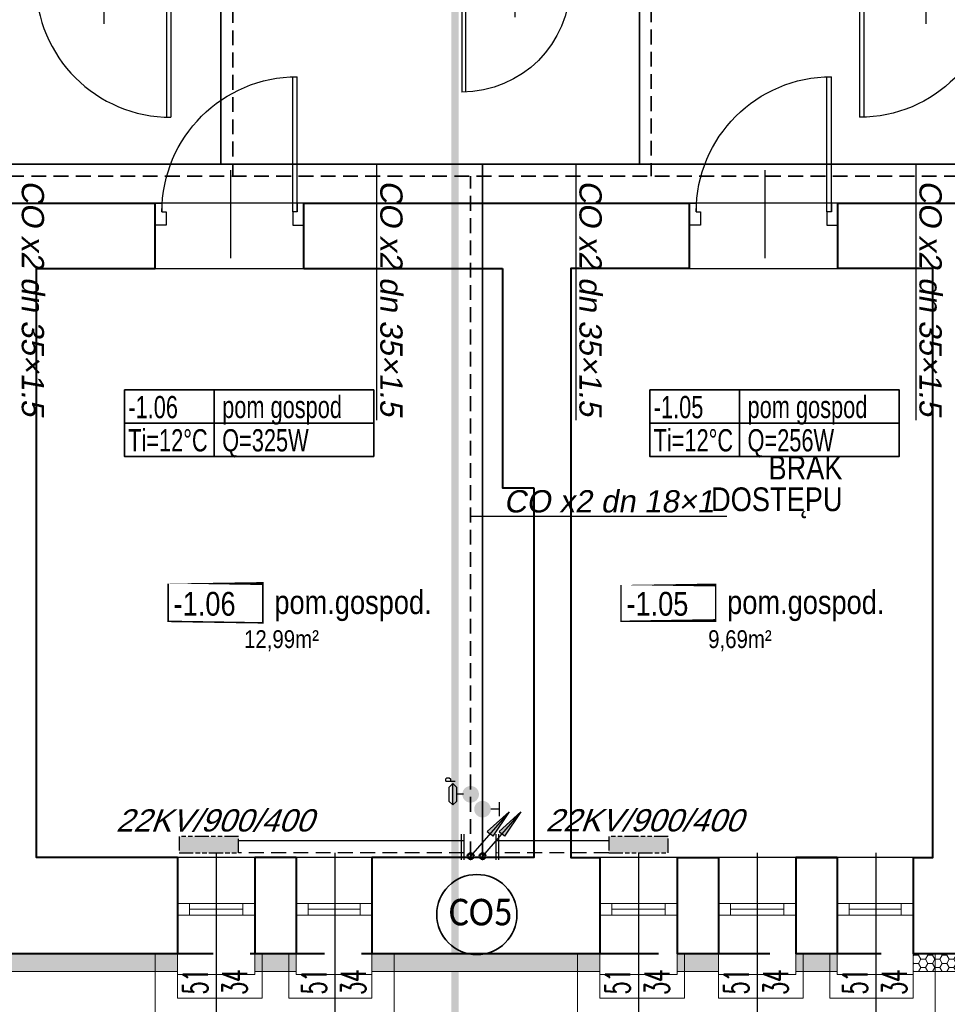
# Model space of a CAD drawing. Header units: millimetres. Extents: x 8949 to 48457, y -1077 to 15217.
# Tile 2 of 63: x 21198 to 21823, y 7424 to 8088. Entities that reach past the tile are written whole.
import ezdxf
from ezdxf.enums import TextEntityAlignment as Align

# ---------------------------------------------------------------- set-up
doc = ezdxf.new("R2010")
doc.units = ezdxf.units.MM
for name, pattern in [('ACAD_ISO03W100', [30, 12, -18]), ('DASHED', [0.75, 0.5, -0.25]), ('PHANTOM', [29.5, 9.5, -1.5, 3, -1.5, 3, -1.5, 9.5])]:
    doc.linetypes.add(name, pattern=pattern)
for name, color, linetype, lineweight in [('0A_KONSTR', 250, 'Continuous', 40), ('0A_OCIEPLENIE', 30, 'Continuous', 9), ('0A_OPISY POM', 7, 'Continuous', 9), ('0A_POMOCNICZE', 30, 'Continuous', 9), ('0A_STOLARKA', 140, 'Continuous', 9), ('__ IS co_OZN POM', 6, 'Continuous', 35), ('___CO', 1, 'Continuous', 25), ('___IS GRZEJNIKI', 1, 'PHANTOM', 30), ('___IS OPIS PIONÓW', 2, 'Continuous', 25), ('___IS OPIS SREDNIC CO', 2, 'Continuous', 25), ('___IS PION CO', 1, 'Continuous', 25)]:
    doc.layers.add(name, color=color, linetype=linetype, lineweight=lineweight)
for name, color, linetype in [('_a_drzwi', 2, 'Continuous'), ('ARMATURA', 7, 'Continuous'), ('Opisy', 4, 'Continuous')]:
    doc.layers.add(name, color=color, linetype=linetype)
doc.styles.add('1', font='simplex.shx', dxfattribs={"width": 0.6})
doc.styles.add('1_50', font='simplex.shx', dxfattribs={"width": 0.6})
doc.styles.add('ETYKIETY_PRZEWODOW', font='arial.ttf', dxfattribs={"oblique": 10, "height": 10})
doc.styles.add('m1_romans', font='romans.shx', dxfattribs={"width": 0.8})
doc.styles.get("Standard").update_dxf_attribs({"font": 'arial.ttf'})
pattern_1 = [(0, (8036.601214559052, 1017.80696612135), (4.7625, 2.749630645), [3.175, -6.35]), (120, (8036.601214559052, 1017.80696612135), (-4.762499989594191, 2.749630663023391), [3.174999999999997, -6.349999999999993]), (59.99999999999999, (8036.601214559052, 1017.80696612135), (1.040580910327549e-08, 5.499261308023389), [-6.35, 3.175])]

# ---------------------------------------------------------------- blocks, each defined once
blk = doc.blocks.new('A$C372b6b25')
at = {"layer": '_a_drzwi'}
for p, q in [((3.333333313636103, -4.444444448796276), (3.333333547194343, 63.88888889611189)), ((5.55555553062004, -4.444444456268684), (5.555555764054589, 63.852745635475)), ((37.04486090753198, 16.66666644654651), (37.04486075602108, -27.77777792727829)), ((0, 0), (3.33333332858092, -1.120861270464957e-08)), ((3.33333332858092, -1.120861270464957e-08), (3.333333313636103, -4.444444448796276)), ((3.333333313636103, -4.444444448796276), (5.55555553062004, -4.444444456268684)), ((5.55555553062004, -4.444444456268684), (5.555555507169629, -11.1111111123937)), ((69.44444444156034, -4.444444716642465), (69.44444441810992, -11.11111137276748)), ((71.66666665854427, -4.444444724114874), (69.44444444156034, -4.444444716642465)), ((71.66666667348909, -2.870419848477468e-07), (71.66666665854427, -4.444444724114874)), ((75, -2.982487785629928e-07), (71.66666667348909, -2.870419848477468e-07)), ((5.555555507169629, -11.1111111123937), (-3.839522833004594e-08, -11.1111110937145)), ((69.44444441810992, -11.11111137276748), (74.99999996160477, -11.1111113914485))]:
    blk.add_line(p, q, dxfattribs=at)
for points in [[(0, 0), (0, -11.1111110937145)], [(75, -2.982487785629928e-07), (74.99999996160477, -11.1111113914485)]]:
    blk.add_lwpolyline(points, dxfattribs=at)
blk.add_arc((3.333333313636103, -4.444444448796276), 68.33333334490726, 0, 89.99999980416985, dxfattribs=at)
blk = doc.blocks.new('A$C3A1D35A0')
at = {"layer": '___IS PION CO'}
blk.add_hatch(color=2, dxfattribs=at).paths.add_polyline_path([(0, 39.52686293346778), (-2.429371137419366, 19.93677408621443), (0, 19.93677408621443), (2.429371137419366, 19.93677408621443)])
at = {"layer": '___IS PION CO', "color": 2}
for points in [[(0, 39.52686293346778), (-2.429371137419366, 19.93677408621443), (0, 19.93677408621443)], [(0, 39.52686293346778), (0, 0)], [(0, 39.52686293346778), (0, 0)], [(0, 39.52686293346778), (2.429371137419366, 19.93677408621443), (0, 19.93677408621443)]]:
    blk.add_lwpolyline(points, dxfattribs=at)
blk = doc.blocks.new('REGDPG')
at = {"layer": 'ARMATURA', "linetype": 'Continuous'}
for p, q in [((-9, 15), (-6, 18)), ((-6, 18), (6, 18)), ((6, 18), (9, 15)), ((11, 21), (11, 13)), ((11, 21), (13, 21)), ((13, 17), (11, 17)), ((13, 21), (14, 20)), ((14, 18), (13, 17)), ((14, 20), (14, 18)), ((-6, 12), (-9, 15)), ((-9, 15), (9, 15)), ((6, 12), (-6, 12)), ((0, 6), (0, 12)), ((9, 15), (6, 12))]:
    blk.add_line(p, q, dxfattribs=at)
at = {"layer": 'ARMATURA', "linetype": 'Continuous', "const_width": 7}
blk.add_lwpolyline([(-3.5, 0, 1), (3.5, 0, 1)], format="xyb", close=True, dxfattribs=at)
blk = doc.blocks.new('ZAWORODCING')
at = {"layer": 'ARMATURA', "linetype": 'Continuous'}
for p, q in [((-6, 14), (6, 14)), ((0, 14), (0, 7))]:
    blk.add_line(p, q, dxfattribs=at)
at = {"layer": 'ARMATURA', "linetype": 'Continuous', "const_width": 7}
blk.add_lwpolyline([(-3.5, 0, 1), (3.5, 0, 1)], format="xyb", close=True, dxfattribs=at)

msp = doc.modelspace()

# ---------------------------------------------------------------- hatches: boundary and pattern name
at = {"layer": '0A_OCIEPLENIE', "transparency": 33554687}
h = msp.add_hatch(dxfattribs=at)
h.set_pattern_fill('HONEY', color=256)
h.set_pattern_definition(pattern_1)
h.paths.add_polyline_path([(21748.72370591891, 7458.432598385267), (21743.72370591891, 7458.432598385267), (21743.72370591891, 7446.432598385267), (21748.72370591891, 7446.432598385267)])
h.paths.add_polyline_path([(21743.72370591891, 7458.432598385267), (21725.72370591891, 7458.432598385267), (21725.72370591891, 7446.432598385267), (21743.72370591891, 7446.432598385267)])
h.paths.add_polyline_path([(21725.72370591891, 7458.432598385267), (21720.72370591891, 7458.432598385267), (21720.72370591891, 7446.432598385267), (21725.72370591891, 7446.432598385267)])
h.paths.add_polyline_path([(21668.72370591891, 7458.432598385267), (21645.72370591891, 7458.432598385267), (21645.72370591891, 7446.432598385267), (21668.72370591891, 7446.432598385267)])
h.paths.add_polyline_path([(21645.72370591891, 7458.432598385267), (21640.72370591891, 7458.432598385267), (21640.72370591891, 7446.432598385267), (21645.72370591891, 7446.432598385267)])
h.paths.add_polyline_path([(21588.72370591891, 7458.432598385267), (21573.72370591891, 7458.432598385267), (21573.72370591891, 7446.43259838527), (21588.72370591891, 7446.43259838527)])
h.paths.add_polyline_path([(21573.72370591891, 7458.432598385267), (21491.05126468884, 7458.432598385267), (21491.05126468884, 7446.43259838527), (21573.72370591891, 7446.43259838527)])
h.paths.add_polyline_path([(21491.05126468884, 7458.432598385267), (21450.16534674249, 7458.432598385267), (21450.16534674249, 7446.43259838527), (21491.05126468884, 7446.43259838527)])
h.paths.add_polyline_path([(21450.16534674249, 7458.432598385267), (21435.16534674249, 7458.432598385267), (21435.16534674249, 7446.43259838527), (21450.16534674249, 7446.43259838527)])
h.paths.add_polyline_path([(21384.16534674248, 7458.432598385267), (21379.16534674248, 7458.432598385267), (21379.16534674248, 7446.432598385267), (21384.16534674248, 7446.432598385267)])
h.paths.add_polyline_path([(21379.16534674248, 7458.432598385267), (21361.16534674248, 7458.432598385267), (21361.16534674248, 7446.432598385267), (21379.16534674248, 7446.432598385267)])
h.paths.add_polyline_path([(21361.16534674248, 7458.432598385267), (21356.16534674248, 7458.432598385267), (21356.16534674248, 7446.432598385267), (21361.16534674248, 7446.432598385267)])
h.paths.add_polyline_path([(21304.16534674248, 7458.432598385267), (21289.16534674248, 7458.432598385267), (21289.16534674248, 7446.432598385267), (21304.16534674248, 7446.432598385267)])
h.paths.add_polyline_path([(21289.16534674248, 7458.432598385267), (21169.16534674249, 7458.432598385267), (21169.16534674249, 7446.432598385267), (21289.16534674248, 7446.432598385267)])
h.paths.add_polyline_path([(21169.16534674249, 7458.432598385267), (21154.16534674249, 7458.432598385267), (21154.16534674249, 7446.432598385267), (21169.16534674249, 7446.432598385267)])
h.paths.add_polyline_path([(21033.16534674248, 7458.432598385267), (21018.16534674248, 7458.432598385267), (21018.16534674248, 7446.432598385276), (21033.16534674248, 7446.432598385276)])
h.paths.add_polyline_path([(21018.16534674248, 7458.432598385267), (20534.16534674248, 7458.432598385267), (20534.16534674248, 7711.432598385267), (20522.16534674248, 7711.432598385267), (20522.16534674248, 7446.432598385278), (20534.16534674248, 7446.432598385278), (21018.16534674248, 7446.432598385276)])
h.paths.add_polyline_path([(20534.16534674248, 7789.432598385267), (20522.16534674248, 7789.432598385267), (20522.16534674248, 7762.432598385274), (20534.16534674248, 7762.432598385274)])
h.paths.add_polyline_path([(20534.16534674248, 8218.432598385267), (20522.16534674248, 8218.432598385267), (20522.16534674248, 7840.432598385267), (20534.16534674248, 7840.432598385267)])
h.paths.add_polyline_path([(21373.62060964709, 8001.771961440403), (21413.36027445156, 8001.771961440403), (21413.36027445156, 8028.794307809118), (21373.62060964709, 8028.794307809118)], flags=9)
h.paths.add_polyline_path([(20674.16391548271, 8327.965227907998), (20674.16391548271, 8356.565227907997), (20653.16391548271, 8356.565227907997), (20653.16391548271, 8327.965227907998)], flags=9)
h.paths.add_polyline_path([(20674.16391548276, 8118.132598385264), (20674.16391548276, 8138.732598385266), (20653.16391548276, 8138.732598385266), (20653.16391548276, 8118.132598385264)], flags=9)
h.paths.add_polyline_path([(20674.16391548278, 8022.432598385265), (20674.16391548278, 8049.432598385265), (20653.16391548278, 8049.432598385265), (20653.16391548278, 8022.432598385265)], flags=9)
h.paths.add_polyline_path([(20674.16391548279, 7931.932598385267), (20674.16391548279, 7952.932598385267), (20653.16391548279, 7952.932598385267), (20653.16391548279, 7931.932598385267)], flags=9)
h.paths.add_polyline_path([(20654.70457165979, 7707.06116981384), (20654.70457165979, 7735.661169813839), (20633.70457165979, 7735.661169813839), (20633.70457165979, 7707.06116981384)], flags=9)
h.paths.add_polyline_path([(20743.92645476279, 8193.325151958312), (20772.52645476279, 8193.325151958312), (20772.52645476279, 8214.325151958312), (20743.92645476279, 8214.325151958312)], flags=9)
h.paths.add_polyline_path([(20965.36534674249, 8193.325151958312), (20985.96534674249, 8193.325151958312), (20985.96534674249, 8214.325151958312), (20965.36534674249, 8214.325151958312)], flags=9)
h.paths.add_polyline_path([(21062.86534674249, 8193.325151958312), (21089.46534674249, 8193.325151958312), (21089.46534674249, 8214.325151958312), (21062.86534674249, 8214.325151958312)], flags=9)
h.paths.add_polyline_path([(20903.36444984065, 8216.029296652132), (20903.36444984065, 8239.429296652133), (20882.36444984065, 8239.429296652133), (20882.36444984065, 8216.029296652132)], flags=9)
h.paths.add_polyline_path([(20740.17812377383, 7573.905326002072), (20767.17812377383, 7573.905326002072), (20767.17812377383, 7594.905326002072), (20740.17812377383, 7594.905326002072)], flags=25)
h.paths.add_polyline_path([(21057.06534674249, 7573.905326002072), (21085.26534674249, 7573.905326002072), (21085.26534674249, 7594.905326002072), (21057.06534674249, 7594.905326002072)], flags=9)
h.paths.add_polyline_path([(21362.36534674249, 7573.90532600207), (21390.96534674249, 7573.90532600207), (21390.96534674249, 7594.90532600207), (21362.36534674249, 7594.90532600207)], flags=9)
h.paths.add_polyline_path([(21676.66534674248, 7573.905326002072), (21705.66534674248, 7573.905326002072), (21705.66534674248, 7594.905326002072), (21676.66534674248, 7594.905326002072)], flags=9)
h.paths.add_polyline_path([(21489.82424098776, 7828.177741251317), (21489.82424098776, 7855.177741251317), (21468.82424098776, 7855.177741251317), (21468.82424098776, 7828.177741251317)], flags=9)
h.paths.add_polyline_path([(21525.1696310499, 7736.2763530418), (21542.1696310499, 7736.2763530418), (21542.1696310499, 7757.2763530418), (21525.1696310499, 7757.2763530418)], flags=9)
h.paths.add_polyline_path([(21594.25587722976, 7729.510486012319), (21594.25587722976, 7758.110486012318), (21573.25587722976, 7758.110486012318), (21573.25587722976, 7729.510486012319)], flags=9)
h.paths.add_polyline_path([(21238.12639449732, 8250.438293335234), (21238.12639449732, 8279.038293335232), (21217.12639449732, 8279.038293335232), (21217.12639449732, 8250.438293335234)], flags=9)
h.paths.add_polyline_path([(21238.12639449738, 7707.632598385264), (21238.12639449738, 7736.232598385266), (21217.12639449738, 7736.232598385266), (21217.12639449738, 7707.632598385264)], flags=9)
h.paths.add_polyline_path([(20871.4571188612, 7842.327518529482), (20891.6571188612, 7842.327518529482), (20891.6571188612, 7863.327518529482), (20871.4571188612, 7863.327518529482)], flags=9)
h.paths.add_polyline_path([(20986.06534674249, 7842.327518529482), (21006.26534674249, 7842.327518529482), (21006.26534674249, 7863.327518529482), (20986.06534674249, 7863.327518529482)], flags=9)
h.paths.add_polyline_path([(20822.57036450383, 7889.819634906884), (20822.57036450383, 7910.419634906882), (20801.57036450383, 7910.419634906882), (20801.57036450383, 7889.819634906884)], flags=9)
h.paths.add_polyline_path([(21066.26253718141, 7889.380100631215), (21066.26253718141, 7909.980100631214), (21045.26253718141, 7909.980100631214), (21045.26253718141, 7889.380100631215)], flags=9)
h.paths.add_polyline_path([(21136.91124650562, 7752.365417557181), (21136.91124650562, 7780.96541755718), (21115.91124650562, 7780.96541755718), (21115.91124650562, 7752.365417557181)], flags=9)
h.paths.add_polyline_path([(21639.7596360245, 7426.791666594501), (21639.7596360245, 7451.9916665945), (21614.5596360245, 7451.9916665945), (21614.5596360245, 7426.791666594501)], flags=9)
h.paths.add_polyline_path([(21613.3385257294, 7429.477470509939), (21613.3385257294, 7449.877470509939), (21588.1385257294, 7449.877470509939), (21588.1385257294, 7429.477470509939)], flags=9)
h.paths.add_polyline_path([(21719.7596360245, 7426.791666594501), (21719.7596360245, 7451.9916665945), (21694.5596360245, 7451.9916665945), (21694.5596360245, 7426.791666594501)], flags=9)
h.paths.add_polyline_path([(21693.33852572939, 7429.477470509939), (21693.33852572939, 7449.877470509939), (21668.13852572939, 7449.877470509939), (21668.13852572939, 7429.477470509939)], flags=9)
h.paths.add_polyline_path([(21799.7596360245, 7426.791666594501), (21799.7596360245, 7451.9916665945), (21774.5596360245, 7451.9916665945), (21774.5596360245, 7426.791666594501)], flags=9)
h.paths.add_polyline_path([(21773.33852572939, 7429.477470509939), (21773.33852572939, 7449.877470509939), (21748.13852572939, 7449.877470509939), (21748.13852572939, 7429.477470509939)], flags=9)
h.paths.add_polyline_path([(21603.69324741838, 7378.050033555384), (21625.05324741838, 7378.050033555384), (21625.05324741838, 7403.250033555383), (21603.69324741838, 7403.250033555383)], flags=9)
h.paths.add_polyline_path([(21683.69324741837, 7378.050033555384), (21705.05324741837, 7378.050033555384), (21705.05324741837, 7403.250033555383), (21683.69324741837, 7403.250033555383)], flags=9)
h.paths.add_polyline_path([(21763.69324741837, 7378.050033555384), (21785.05324741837, 7378.050033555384), (21785.05324741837, 7403.250033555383), (21763.69324741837, 7403.250033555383)], flags=9)
h.paths.add_polyline_path([(21956.13488824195, 7378.050033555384), (21977.49488824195, 7378.050033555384), (21977.49488824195, 7403.250033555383), (21956.13488824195, 7403.250033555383)], flags=9)
h.paths.add_polyline_path([(21669.30192060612, 7678.618545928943), (21783.28827804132, 7678.618545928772), (21783.28827804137, 7711.928232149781), (21669.30192060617, 7711.928232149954)], flags=9)
h.paths.add_polyline_path([(21604.07009452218, 7658.137891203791), (21652.85590625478, 7658.137891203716), (21652.85590625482, 7683.120155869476), (21604.07009452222, 7683.120155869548)], flags=9)
h.paths.add_polyline_path([(21493.08263417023, 8753.618184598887), (21493.08263417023, 8776.720503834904), (21451.86844590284, 8776.720503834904), (21451.86844590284, 8753.618184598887)], flags=9)
h.paths.add_polyline_path([(21493.08263417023, 7301.373594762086), (21493.08263417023, 7324.475913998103), (21451.86844590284, 7324.475913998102), (21451.86844590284, 7301.373594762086)], flags=9)
h.paths.add_polyline_path([(21252.50357933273, 8338.787035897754), (21366.48993676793, 8338.787035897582), (21366.48993676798, 8372.096722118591), (21252.50357933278, 8372.096722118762)], flags=9)
h.paths.add_polyline_path([(20736.31588251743, 7678.618545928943), (20840.08668742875, 7678.618545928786), (20840.0866874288, 7711.928232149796), (20736.31588251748, 7711.928232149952)], flags=9)
h.paths.add_polyline_path([(21047.87178949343, 7678.618545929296), (21161.85814692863, 7678.618545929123), (21161.85814692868, 7711.928232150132), (21047.87178949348, 7711.928232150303)], flags=9)
h.paths.add_polyline_path([(21364.1983098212, 7678.618545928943), (21478.1846672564, 7678.618545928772), (21478.18466725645, 7711.928232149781), (21364.19830982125, 7711.928232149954)], flags=9)
h.paths.add_polyline_path([(21712.71030987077, 8338.787035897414), (21826.69666730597, 8338.787035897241), (21826.69666730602, 8372.096722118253), (21712.71030987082, 8372.096722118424)], flags=9)
h.paths.add_polyline_path([(21187.32905202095, 8318.306381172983), (21236.11486375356, 8318.30638117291), (21236.1148637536, 8343.288645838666), (21187.32905202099, 8343.288645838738)], flags=9)
h.paths.add_polyline_path([(21186.69123397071, 8337.845640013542), (21236.47022442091, 8337.845640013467), (21236.47022442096, 8371.155326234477), (21186.69123397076, 8371.155326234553)], flags=9)
h.paths.add_polyline_path([(20952.16538171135, 8338.525098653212), (21075.29771458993, 8338.525098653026), (21075.29771458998, 8371.834784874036), (20952.1653817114, 8371.834784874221)], flags=9)
h.paths.add_polyline_path([(20887.13000856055, 8318.306381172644), (20943.5611136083, 8318.30638117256), (20943.56111360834, 8343.288645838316), (20887.13000856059, 8343.2886458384)], flags=9)
h.paths.add_polyline_path([(20886.30938014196, 8337.845640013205), (20936.08837059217, 8337.84564001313), (20936.08837059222, 8371.155326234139), (20886.30938014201, 8371.155326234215)], flags=9)
h.paths.add_polyline_path([(20669.53698958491, 7658.137891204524), (20725.96809463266, 7658.13789120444), (20725.9680946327, 7683.120155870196), (20669.53698958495, 7683.120155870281)], flags=24)
h.paths.add_polyline_path([(20669.80503783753, 7677.677150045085), (20719.58402828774, 7677.67715004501), (20719.58402828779, 7710.986836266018), (20669.80503783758, 7710.986836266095)], flags=24)
h.paths.add_polyline_path([(20982.63996340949, 7658.137891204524), (21031.42577514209, 7658.137891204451), (21031.42577514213, 7683.120155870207), (20982.63996340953, 7683.12015587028)], flags=9)
h.paths.add_polyline_path([(20982.02670197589, 7677.677150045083), (21031.80569242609, 7677.677150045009), (21031.80569242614, 7710.986836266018), (20982.02670197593, 7710.986836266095)], flags=9)
h.paths.add_polyline_path([(21298.04151784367, 7658.137891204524), (21354.47262289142, 7658.13789120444), (21354.47262289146, 7683.120155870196), (21298.04151784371, 7683.120155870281)], flags=9)
h.paths.add_polyline_path([(21298.35322230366, 7677.677150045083), (21348.13221275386, 7677.677150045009), (21348.13221275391, 7710.986836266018), (21298.3532223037, 7710.986836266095)], flags=9)
h.paths.add_polyline_path([(21603.34769257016, 7677.677150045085), (21653.12668302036, 7677.67715004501), (21653.12668302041, 7710.986836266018), (21603.34769257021, 7710.986836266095)], flags=9)
h.paths.add_polyline_path([(21954.94736955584, 7674.176526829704), (22039.35664649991, 7674.176526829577), (22039.35664649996, 7707.486213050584), (21954.94736955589, 7707.486213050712)], flags=9)
h.paths.add_polyline_path([(21888.82331973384, 7658.137891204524), (21945.25442478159, 7658.13789120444), (21945.25442478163, 7683.120155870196), (21888.82331973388, 7683.120155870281)], flags=9)
h.paths.add_polyline_path([(21889.16776634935, 7677.677150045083), (21938.94675679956, 7677.677150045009), (21938.94675679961, 7710.986836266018), (21889.1677663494, 7710.986836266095)], flags=9)
h.paths.add_polyline_path([(21646.55351789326, 8318.306381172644), (21702.98462294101, 8318.30638117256), (21702.98462294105, 8343.288645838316), (21646.5535178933, 8343.288645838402)], flags=9)
h.paths.add_polyline_path([(21646.86522235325, 8337.845640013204), (21696.64421280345, 8337.845640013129), (21696.64421280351, 8371.155326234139), (21646.8652223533, 8371.155326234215)], flags=9)
h.paths.add_polyline_path([(21461.71534346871, 8513.600384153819), (21575.70170090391, 8513.600384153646), (21575.70170090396, 8546.910070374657), (21461.71534346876, 8546.910070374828)], flags=9)
h.paths.add_polyline_path([(21396.48351738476, 8493.119729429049), (21445.26932911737, 8493.119729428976), (21445.26932911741, 8518.101994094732), (21396.4835173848, 8518.101994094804)], flags=9)
h.paths.add_polyline_path([(21395.96848241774, 8512.658988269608), (21445.74747286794, 8512.658988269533), (21445.74747286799, 8545.968674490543), (21395.96848241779, 8545.96867449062)], flags=9)
h.paths.add_polyline_path([(20892.49067118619, 8040.692653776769), (21002.3733451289, 8040.692653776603), (21002.37334512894, 8074.002339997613), (20892.49067118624, 8074.002339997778)], flags=9)
h.paths.add_polyline_path([(20827.4552980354, 8020.211999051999), (20883.88640308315, 8020.211999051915), (20883.88640308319, 8045.194263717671), (20827.45529803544, 8045.194263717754)], flags=9)
h.paths.add_polyline_path([(20829.19947179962, 8039.751257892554), (20878.97846224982, 8039.75125789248), (20878.97846224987, 8073.060944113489), (20829.19947179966, 8073.060944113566)], flags=9)
h.paths.add_polyline_path([(23135.22363020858, 7443.780619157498), (23358.70248423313, 7443.780619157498), (23358.70248423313, 7531.968431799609), (23135.22363020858, 7531.968431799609)], flags=9)
h.paths.add_polyline_path([(23133.10995033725, 7558.022681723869), (23412.14942029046, 7558.022681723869), (23412.14942029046, 7639.691932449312), (23133.10995033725, 7639.691932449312)], flags=9)
h.paths.add_polyline_path([(23137.44402740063, 7325.375708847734), (23231.80129206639, 7325.375708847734), (23231.80129206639, 7343.736629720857), (23137.44402740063, 7343.736629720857)], flags=9)
h.paths.add_polyline_path([(23359.28262447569, 7155.657134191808), (23394.00078827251, 7155.657134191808), (23394.00078827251, 7176.376923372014), (23359.28262447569, 7176.376923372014)], flags=9)
h.paths.add_polyline_path([(23081.41918160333, 8403.973216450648), (23412.4751818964, 8403.973216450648), (23412.4751818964, 9132.06125635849), (23081.41918160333, 9132.06125635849)], flags=9)
h.paths.add_polyline_path([(23135.68500805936, 7235.452969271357), (23346.86773849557, 7235.452969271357), (23346.86773849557, 7289.921575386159), (23135.68500805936, 7289.921575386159)], flags=9)
h.paths.add_polyline_path([(23136.90405960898, 7381.559866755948), (23306.6669021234, 7381.559866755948), (23306.6669021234, 7423.58959917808), (23136.90405960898, 7423.58959917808)], flags=9)
h.paths.add_polyline_path([(23237.12699256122, 7154.680444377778), (23296.83098621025, 7154.680444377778), (23296.83098621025, 7175.400233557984), (23237.12699256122, 7175.400233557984)], flags=9)
h.paths.add_polyline_path([(23134.79798755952, 7531.722983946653), (23283.42355245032, 7531.722983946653), (23283.42355245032, 7552.442773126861), (23134.79798755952, 7552.442773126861)], flags=9)
h.paths.add_polyline_path([(23133.75548244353, 7638.506261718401), (23285.48112833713, 7638.506261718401), (23285.48112833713, 7659.226050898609), (23133.75548244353, 7659.226050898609)], flags=9)
h.paths.add_polyline_path([(23358.54053376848, 7196.513202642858), (23421.87757333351, 7196.513202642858), (23421.87757333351, 7216.91422583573), (23358.54053376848, 7216.91422583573)], flags=9)
h.paths.add_polyline_path([(23137.19484688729, 7291.481202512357), (23256.15016749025, 7291.481202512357), (23256.15016749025, 7312.200991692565), (23137.19484688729, 7312.200991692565)], flags=9)
h.paths.add_polyline_path([(23135.68613474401, 7423.263701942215), (23221.08239263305, 7423.263701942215), (23221.08239263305, 7443.983491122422), (23135.68613474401, 7443.983491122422)], flags=9)
h.paths.add_polyline_path([(23135.40216427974, 7194.306786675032), (23252.01184837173, 7194.306786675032), (23252.01184837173, 7215.02657585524), (23135.40216427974, 7215.02657585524)], flags=9)
h.paths.add_polyline_path([(23135.81994198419, 7342.800471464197), (23267.25788963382, 7342.800471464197), (23267.25788963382, 7363.520260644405), (23135.81994198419, 7363.520260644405)], flags=9)
h.paths.add_polyline_path([(23135.57972078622, 7175.247606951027), (23193.66508807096, 7175.247606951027), (23193.66508807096, 7195.967396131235), (23135.57972078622, 7195.967396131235)], flags=9)
h.paths.add_polyline_path([(23236.41735283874, 7175.354507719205), (23285.13389125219, 7175.354507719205), (23285.13389125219, 7196.074296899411), (23236.41735283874, 7196.074296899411)], flags=9)
h.paths.add_polyline_path([(23136.37911449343, 7215.831377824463), (23204.89982138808, 7215.831377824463), (23204.89982138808, 7236.080461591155), (23136.37911449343, 7236.080461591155)], flags=9)
h.paths.add_polyline_path([(23357.7480666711, 7215.896456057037), (23404.42312139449, 7215.896456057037), (23404.42312139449, 7236.145539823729), (23357.7480666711, 7236.145539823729)], flags=9)
h.paths.add_polyline_path([(23358.1740456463, 7175.512109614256), (23419.69399583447, 7175.512109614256), (23419.69399583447, 7195.761193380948), (23358.1740456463, 7195.761193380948)], flags=9)
h.paths.add_polyline_path([(23135.26118712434, 7154.135968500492), (23167.62685582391, 7154.135968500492), (23167.62685582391, 7174.855757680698), (23135.26118712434, 7174.855757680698)], flags=9)
h.paths.add_polyline_path([(23130.67684364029, 7088.110058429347), (23447.0428054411, 7088.110058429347), (23447.0428054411, 7154.097439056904), (23130.67684364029, 7154.097439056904)], flags=9)
h.paths.add_polyline_path([(20503.33483340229, 7711.896668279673), (20528.53483340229, 7711.896668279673), (20528.53483340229, 7737.096668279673), (20503.33483340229, 7737.096668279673)], flags=9)
h.paths.add_polyline_path([(20506.02063731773, 7738.317778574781), (20526.42063731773, 7738.317778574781), (20526.42063731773, 7763.517778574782), (20506.02063731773, 7763.517778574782)], flags=9)
h.paths.add_polyline_path([(20503.33483340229, 7789.896668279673), (20528.53483340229, 7789.896668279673), (20528.53483340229, 7815.096668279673), (20503.33483340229, 7815.096668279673)], flags=9)
h.paths.add_polyline_path([(20506.02063731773, 7816.317778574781), (20526.42063731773, 7816.317778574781), (20526.42063731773, 7841.517778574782), (20506.02063731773, 7841.517778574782)], flags=9)
h.paths.add_polyline_path([(20616.34965918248, 8220.440119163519), (20616.34965918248, 8250.911547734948), (20599.84965918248, 8250.911547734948), (20599.84965918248, 8220.440119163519)], flags=9)
h.paths.add_polyline_path([(20503.81483340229, 8222.89666827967), (20528.05483340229, 8222.89666827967), (20528.05483340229, 8248.09666827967), (20503.81483340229, 8248.09666827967)], flags=9)
h.paths.add_polyline_path([(20504.10063731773, 8249.31777857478), (20528.34063731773, 8249.31777857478), (20528.34063731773, 8274.517778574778), (20504.10063731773, 8274.517778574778)], flags=9)
h.paths.add_polyline_path([(20616.34965918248, 8312.73964415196), (20616.34965918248, 8343.211072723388), (20599.84965918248, 8343.211072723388), (20599.84965918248, 8312.73964415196)], flags=9)
h.paths.add_polyline_path([(20503.81483340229, 8331.39666827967), (20528.0548334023, 8331.39666827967), (20528.0548334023, 8356.59666827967), (20503.81483340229, 8356.59666827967)], flags=9)
h.paths.add_polyline_path([(20503.86063731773, 8357.81777857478), (20528.58063731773, 8357.81777857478), (20528.58063731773, 8383.017778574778), (20503.86063731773, 8383.017778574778)], flags=9)
h.paths.add_polyline_path([(20739.9671601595, 8358.150064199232), (20799.44874269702, 8358.150064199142), (20799.44874269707, 8391.45975042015), (20739.96716015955, 8391.459750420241)], flags=9)
h.paths.add_polyline_path([(21075.20127684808, 8615.290125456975), (21075.20127684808, 8640.010125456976), (21050.00127684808, 8640.010125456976), (21050.00127684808, 8615.290125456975)], flags=9)
h.paths.add_polyline_path([(21048.78016655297, 8615.575929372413), (21048.78016655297, 8640.295929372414), (21023.58016655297, 8640.295929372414), (21023.58016655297, 8615.575929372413)], flags=9)
h.paths.add_polyline_path([(21219.70127684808, 8615.050125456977), (21219.70127684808, 8640.250125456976), (21194.50127684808, 8640.250125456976), (21194.50127684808, 8615.050125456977)], flags=9)
h.paths.add_polyline_path([(21193.28016655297, 8617.735929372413), (21193.28016655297, 8638.135929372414), (21168.08016655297, 8638.135929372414), (21168.08016655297, 8617.735929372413)], flags=9)
h.paths.add_polyline_path([(21724.70127684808, 8615.050125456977), (21724.70127684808, 8640.250125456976), (21699.50127684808, 8640.250125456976), (21699.50127684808, 8615.050125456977)], flags=9)
h.paths.add_polyline_path([(21698.28016655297, 8617.735929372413), (21698.28016655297, 8638.135929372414), (21673.08016655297, 8638.135929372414), (21673.08016655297, 8617.735929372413)], flags=9)
h.paths.add_polyline_path([(21872.70127684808, 8615.050125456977), (21872.70127684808, 8640.250125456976), (21847.50127684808, 8640.250125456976), (21847.50127684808, 8615.050125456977)], flags=9)
h.paths.add_polyline_path([(21846.28016655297, 8617.735929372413), (21846.28016655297, 8638.135929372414), (21821.08016655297, 8638.135929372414), (21821.08016655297, 8617.735929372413)], flags=9)
h.paths.add_polyline_path([(22019.70127684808, 8615.050125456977), (22019.70127684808, 8640.250125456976), (21994.50127684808, 8640.250125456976), (21994.50127684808, 8615.050125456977)], flags=9)
h.paths.add_polyline_path([(21993.28016655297, 8617.735929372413), (21993.28016655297, 8638.135929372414), (21968.08016655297, 8638.135929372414), (21968.08016655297, 8617.735929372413)], flags=9)
h.paths.add_polyline_path([(21862.57446447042, 8026.996781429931), (21922.05604700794, 8026.996781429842), (21922.05604700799, 8060.306467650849), (21862.57446447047, 8060.30646765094)], flags=9)
h.paths.add_polyline_path([(21649.97674942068, 7747.876126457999), (21746.56610822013, 7747.876126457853), (21746.56610822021, 7802.802911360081), (21649.97674942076, 7802.802911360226)], flags=9)
h.paths.add_polyline_path([(21916.47386146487, 7749.699151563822), (21975.95544400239, 7749.699151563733), (21975.95544400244, 7783.008837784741), (21916.47386146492, 7783.008837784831)], flags=9)
h.paths.add_polyline_path([(21920.34872090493, 7528.203362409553), (22003.2772923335, 7528.203362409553), (22003.2772923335, 7541.703362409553), (21920.34872090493, 7541.703362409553)], flags=9)
h.paths.add_polyline_path([(21992.20127684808, 7426.791666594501), (21992.20127684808, 7451.9916665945), (21967.00127684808, 7451.9916665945), (21967.00127684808, 7426.791666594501)], flags=9)
h.paths.add_polyline_path([(21965.78016655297, 7429.477470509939), (21965.78016655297, 7449.877470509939), (21940.58016655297, 7449.877470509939), (21940.58016655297, 7429.477470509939)], flags=9)
h.paths.add_polyline_path([(21435.20127684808, 7429.191666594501), (21435.20127684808, 7449.591666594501), (21410.00127684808, 7449.591666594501), (21410.00127684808, 7429.191666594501)], flags=9)
h.paths.add_polyline_path([(21408.78016655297, 7429.477470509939), (21408.78016655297, 7449.877470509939), (21383.58016655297, 7449.877470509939), (21383.58016655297, 7429.477470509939)], flags=9)
h.paths.add_polyline_path([(21355.20127684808, 7426.791666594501), (21355.20127684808, 7451.9916665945), (21330.00127684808, 7451.9916665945), (21330.00127684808, 7426.791666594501)], flags=9)
h.paths.add_polyline_path([(21328.78016655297, 7427.317470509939), (21328.78016655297, 7452.037470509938), (21303.58016655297, 7452.037470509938), (21303.58016655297, 7427.317470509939)], flags=9)
h.paths.add_polyline_path([(21118.70127684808, 7427.271666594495), (21118.70127684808, 7451.511666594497), (21093.50127684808, 7451.511666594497), (21093.50127684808, 7427.271666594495)], flags=9)
h.paths.add_polyline_path([(21092.28016655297, 7425.637470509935), (21092.28016655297, 7453.717470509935), (21067.08016655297, 7453.717470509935), (21067.08016655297, 7425.637470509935)], flags=9)
h.paths.add_polyline_path([(21030.28104360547, 7522.195472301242), (21062.80961503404, 7522.195472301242), (21062.80961503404, 7538.695472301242), (21030.28104360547, 7538.695472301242)], flags=9)
h.paths.add_polyline_path([(21414.3908424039, 8109.659021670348), (21414.3908424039, 8223.873307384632), (21391.8908424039, 8223.873307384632), (21391.8908424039, 8109.659021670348)], flags=9)
h.paths.add_polyline_path([(20973.82230474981, 8658.707102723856), (21080.75087617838, 8658.707102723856), (21080.75087617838, 8681.207102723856), (20973.82230474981, 8681.207102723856)], flags=9)
h = msp.add_hatch(dxfattribs=at)
h.set_pattern_fill('HONEY', color=256)
h.set_pattern_definition(pattern_1)
h.paths.add_polyline_path([(21941.16534674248, 7446.432598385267), (21941.16534674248, 7458.432598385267), (21799.72370591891, 7458.432598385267), (21799.72370591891, 7446.432598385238)])
at = {"layer": '___IS GRZEJNIKI'}
for points in [[(21305.26989396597, 7537.484490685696), (21305.26989396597, 7526.484490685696), (21345.26989396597, 7526.484490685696), (21345.26989396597, 7537.484490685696)], [(21594.72370591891, 7537.562728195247), (21594.72370591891, 7526.562728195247), (21634.72370591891, 7526.562728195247), (21634.72370591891, 7537.562728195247)]]:
    msp.add_hatch(color=256, dxfattribs=at).paths.add_polyline_path(points)

# ---------------------------------------------------------------- linework, layer by layer
at = {"layer": '0A_KONSTR', "linetype": 'DASHED', "ltscale": 100}
msp.add_lwpolyline([(20534.16534674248, 8611.432598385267), (22903.16534674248, 8611.432598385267), (22903.16534674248, 7458.432598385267), (20534.16534674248, 7458.432598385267)], close=True, dxfattribs=at)
at = {"layer": '0A_KONSTR'}
for points in [[(21179.16534674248, 7964.432598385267), (21289.16534674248, 7964.432598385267)], [(21289.16534674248, 7920.432598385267), (21289.16534674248, 7964.432598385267)], [(21389.16534674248, 7964.432598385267), (21649.16534674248, 7964.432598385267)], [(21389.16534674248, 7920.432598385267), (21389.16534674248, 7964.432598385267)], [(21649.16534674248, 7920.432598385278), (21649.16534674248, 7964.432598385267)], [(21749.16534674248, 7964.432598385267), (21905.16534674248, 7964.432598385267)], [(21749.16534674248, 7920.432598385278), (21749.16534674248, 7964.432598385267)], [(21304.16534674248, 7523.432598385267), (21209.16534674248, 7523.432598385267), (21209.16534674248, 7920.432598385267), (21289.16534674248, 7920.432598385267)], [(21389.16534674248, 7920.432598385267), (21523.16534674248, 7920.432598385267)], [(21523.16534674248, 7920.432598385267), (21523.16534674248, 7772.432598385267), (21544.16534674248, 7772.432598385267)], [(21649.16534674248, 7920.43259838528), (21569.16534674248, 7920.432598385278), (21569.16534674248, 7523.432598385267), (21588.7237059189, 7523.432598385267)], [(21799.72370591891, 7523.432598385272), (21813.16534674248, 7523.432598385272), (21813.16534674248, 7920.432598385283), (21749.16534674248, 7920.432598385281)], [(21544.16534674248, 7772.432598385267), (21544.16534674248, 7523.432598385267), (21435.16534674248, 7523.432598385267)], [(21304.16534674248, 7523.432598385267), (21304.16534674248, 7458.432598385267)], [(21384.16534674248, 7523.432598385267), (21356.16534674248, 7523.432598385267)], [(21356.16534674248, 7523.432598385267), (21356.16534674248, 7458.432598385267)], [(21384.16534674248, 7523.432598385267), (21384.16534674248, 7458.432598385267)], [(21435.16534674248, 7523.432598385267), (21435.16534674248, 7458.432598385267)], [(21588.72370591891, 7523.43259838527), (21588.72370591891, 7458.43259838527)], [(21640.72370591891, 7523.432598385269), (21668.7237059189, 7523.43259838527)], [(21640.72370591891, 7523.43259838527), (21640.72370591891, 7458.43259838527)], [(21668.72370591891, 7523.432598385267), (21668.72370591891, 7458.432598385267)], [(21720.72370591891, 7523.43259838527), (21748.7237059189, 7523.43259838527)], [(21748.72370591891, 7523.432598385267), (21720.72370591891, 7523.432598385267)], [(21720.72370591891, 7523.432598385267), (21720.72370591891, 7458.432598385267)], [(21748.72370591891, 7523.432598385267), (21748.72370591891, 7458.432598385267)], [(21799.72370591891, 7523.432598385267), (21799.72370591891, 7458.432598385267)], [(21304.16534674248, 7458.432598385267), (21154.16534674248, 7458.432598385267)], [(21384.16534674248, 7458.432598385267), (21356.16534674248, 7458.432598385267)], [(21588.72370591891, 7458.432598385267), (21435.16534674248, 7458.432598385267)], [(21614.73852572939, 7458.432598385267), (21614.72370591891, 7458.432598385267)], [(21668.72370591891, 7458.432598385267), (21640.72370591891, 7458.432598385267)], [(21694.73852572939, 7458.432598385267), (21694.72370591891, 7458.432598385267)], [(21748.72370591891, 7458.432598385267), (21720.72370591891, 7458.432598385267)], [(21748.72370591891, 7458.432598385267), (21720.72370591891, 7458.432598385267)], [(21774.73852572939, 7458.432598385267), (21774.72370591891, 7458.432598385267)], [(21941.16534674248, 7458.432598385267), (21799.72370591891, 7458.432598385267)]]:
    msp.add_lwpolyline(points, dxfattribs=at)
at = {"layer": '0A_OCIEPLENIE'}
for points in [[(21304.16534674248, 7458.432598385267), (21304.16534674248, 7446.432598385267), (21154.16534674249, 7446.432598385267), (21154.16534674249, 7458.432598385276)], [(21384.16534674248, 7458.432598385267), (21384.16534674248, 7446.432598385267), (21356.16534674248, 7446.432598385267), (21356.16534674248, 7458.432598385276)], [(21588.72370591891, 7458.43259838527), (21588.72370591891, 7446.43259838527), (21435.16534674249, 7446.43259838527), (21435.16534674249, 7458.432598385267)], [(21668.72370591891, 7458.432598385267), (21668.72370591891, 7446.432598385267), (21640.72370591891, 7446.432598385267), (21640.72370591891, 7458.432598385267)], [(21748.72370591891, 7458.432598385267), (21748.72370591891, 7446.432598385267), (21720.72370591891, 7446.432598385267), (21720.72370591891, 7458.432598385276)], [(21941.16534674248, 7458.432598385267), (21941.16534674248, 7446.432598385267), (21799.72370591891, 7446.432598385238), (21799.72370591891, 7458.432598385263)]]:
    msp.add_lwpolyline(points, dxfattribs=at)
at = {"layer": '0A_OPISY POM', "const_width": 1}
for points in [[(21297.85589452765, 7707.137749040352), (21361.60674068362, 7707.137749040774), (21361.60674068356, 7682.905836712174), (21297.85589452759, 7682.905836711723)], [(21602.95950531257, 7707.137749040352), (21666.71035146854, 7707.137749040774), (21666.71035146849, 7682.905836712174), (21602.95950531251, 7682.905836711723)]]:
    msp.add_lwpolyline(points, close=True, dxfattribs=at)
at = {"layer": '0A_POMOCNICZE', "linetype": 'ACAD_ISO03W100', "const_width": 5}
msp.add_lwpolyline([(21491.05126468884, 8741.971211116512), (21491.05126468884, 7337.704428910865)], dxfattribs=at)
at = {"layer": '0A_POMOCNICZE', "lineweight": 13, "ltscale": 3}
for points in [[(21289.16534674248, 7458.432598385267), (21289.16534674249, 7413.432598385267), (21450.1653467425, 7413.432598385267)], [(21304.16534674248, 7458.432598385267), (21304.16534674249, 7428.432598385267), (21361.16534674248, 7428.432598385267)], [(21361.16534674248, 7458.432598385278), (21361.16534674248, 7428.432598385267)], [(21379.16534674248, 7428.43259838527), (21435.1653467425, 7428.432598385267), (21435.16534674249, 7458.432598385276)], [(21379.16534674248, 7458.432598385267), (21379.16534674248, 7428.432598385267)], [(21450.1653467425, 7413.432598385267), (21450.16534674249, 7458.432598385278)], [(21573.72370591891, 7458.43259838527), (21573.72370591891, 7413.43259838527), (21734.72370591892, 7413.43259838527)], [(21588.72370591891, 7458.43259838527), (21588.72370591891, 7428.43259838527), (21645.72370591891, 7428.43259838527)], [(21588.72370591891, 7458.43259838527), (21588.72370591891, 7428.43259838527), (21645.72370591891, 7428.43259838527)], [(21645.72370591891, 7458.432598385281), (21645.72370591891, 7428.43259838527)], [(21668.72370591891, 7458.432598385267), (21668.72370591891, 7428.432598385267), (21725.72370591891, 7428.432598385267)], [(21725.72370591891, 7458.432598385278), (21725.72370591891, 7428.432598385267)], [(21743.7237059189, 7428.43259838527), (21799.72370591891, 7428.432598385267), (21799.72370591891, 7458.432598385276)], [(21743.72370591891, 7458.432598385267), (21743.7237059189, 7428.432598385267)], [(21814.72370591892, 7413.432598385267), (21814.72370591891, 7458.432598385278)]]:
    msp.add_lwpolyline(points, dxfattribs=at)
at = {"layer": '0A_STOLARKA'}
for p, q in [((21304.16534674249, 7492.432598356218), (21356.16534674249, 7492.432598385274)), ((21312.16534674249, 7488.432598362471), (21348.16534674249, 7488.432598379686)), ((21384.16534674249, 7492.432598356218), (21435.16534674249, 7492.432598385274)), ((21392.16534674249, 7488.432598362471), (21427.16534674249, 7488.432598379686)), ((21588.72370591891, 7492.432598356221), (21640.72370591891, 7492.432598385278)), ((21596.72370591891, 7488.432598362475), (21632.72370591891, 7488.43259837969)), ((21668.72370591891, 7492.432598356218), (21720.72370591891, 7492.432598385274)), ((21676.72370591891, 7488.432598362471), (21712.72370591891, 7488.432598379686)), ((21748.72370591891, 7492.432598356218), (21799.72370591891, 7492.432598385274)), ((21756.72370591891, 7488.432598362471), (21791.72370591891, 7488.432598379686)), ((21304.16534674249, 7484.432598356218), (21356.16534674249, 7484.432598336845)), ((21384.16534674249, 7484.432598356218), (21435.16534674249, 7484.432598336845)), ((21588.72370591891, 7484.432598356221), (21640.72370591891, 7484.432598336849)), ((21668.72370591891, 7484.432598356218), (21720.72370591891, 7484.432598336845)), ((21748.72370591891, 7484.432598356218), (21799.72370591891, 7484.432598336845))]:
    msp.add_line(p, q, dxfattribs=at)
for points in [[(21356.16534674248, 7523.432598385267), (21304.16534674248, 7523.432598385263), (21304.16534674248, 7444.432598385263), (21356.16534674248, 7444.43259838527)], [(21435.16534674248, 7523.43259838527), (21384.16534674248, 7523.432598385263), (21384.16534674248, 7444.432598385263), (21435.16534674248, 7444.43259838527)], [(21640.72370591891, 7523.43259838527), (21588.7237059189, 7523.432598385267), (21588.72370591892, 7444.432598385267), (21640.72370591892, 7444.432598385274)], [(21720.72370591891, 7523.432598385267), (21668.7237059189, 7523.432598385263), (21668.72370591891, 7444.432598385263), (21720.72370591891, 7444.43259838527)], [(21799.72370591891, 7523.43259838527), (21748.7237059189, 7523.432598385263), (21748.72370591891, 7444.432598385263), (21799.72370591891, 7444.43259838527)], [(21312.16534674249, 7484.432598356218), (21312.16534674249, 7492.432598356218), (21304.16534674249, 7492.432598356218), (21304.16534674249, 7484.432598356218)], [(21356.16534674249, 7484.432598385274), (21356.16534674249, 7492.432598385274), (21348.16534674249, 7492.432598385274), (21348.16534674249, 7484.432598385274)], [(21392.16534674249, 7484.432598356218), (21392.16534674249, 7492.432598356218), (21384.16534674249, 7492.432598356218), (21384.16534674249, 7484.432598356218)], [(21435.16534674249, 7484.432598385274), (21435.16534674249, 7492.432598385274), (21427.16534674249, 7492.432598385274), (21427.16534674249, 7484.432598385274)], [(21596.72370591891, 7484.432598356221), (21596.72370591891, 7492.432598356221), (21588.72370591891, 7492.432598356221), (21588.72370591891, 7484.432598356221)], [(21640.72370591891, 7484.432598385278), (21640.72370591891, 7492.432598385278), (21632.72370591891, 7492.432598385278), (21632.72370591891, 7484.432598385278)], [(21676.72370591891, 7484.432598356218), (21676.72370591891, 7492.432598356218), (21668.72370591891, 7492.432598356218), (21668.72370591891, 7484.432598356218)], [(21720.72370591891, 7484.432598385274), (21720.72370591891, 7492.432598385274), (21712.72370591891, 7492.432598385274), (21712.72370591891, 7484.432598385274)], [(21756.72370591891, 7484.432598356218), (21756.72370591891, 7492.432598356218), (21748.72370591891, 7492.432598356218), (21748.72370591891, 7484.432598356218)], [(21799.72370591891, 7484.432598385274), (21799.72370591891, 7492.432598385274), (21791.72370591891, 7492.432598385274), (21791.72370591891, 7484.432598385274)]]:
    msp.add_lwpolyline(points, close=True, dxfattribs=at)
at = {"layer": '__ IS co_OZN POM'}
for p, q in [((21268.3101967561, 7816.084284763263), (21436.38394248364, 7816.084284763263)), ((21622.35569158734, 7816.084284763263), (21790.42943731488, 7816.084284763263))]:
    msp.add_line(p, q, dxfattribs=at)
for points in [[(21268.3101967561, 7838.455760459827), (21436.38394248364, 7838.455760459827), (21436.38394248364, 7793.712809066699), (21268.3101967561, 7793.712809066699)], [(21622.35569158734, 7838.455760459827), (21790.42943731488, 7838.455760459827), (21790.42943731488, 7793.712809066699), (21622.35569158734, 7793.712809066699)]]:
    msp.add_lwpolyline(points, close=True, dxfattribs=at)
for points in [[(21328.8086260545, 7793.712809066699), (21328.8086260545, 7838.455760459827)], [(21682.85412088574, 7793.712809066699), (21682.85412088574, 7838.455760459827)]]:
    msp.add_lwpolyline(points, dxfattribs=at)
at = {"layer": '___CO', "linetype": 'ByBlock', "lineweight": 35, "ltscale": 20}
for points in [[(21574.57282402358, 8548.196915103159), (21574.57282402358, 8523.435936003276), (21615.32350976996, 8523.435936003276), (21615.32350976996, 7990.612208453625)], [(21333.35561371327, 8545.868612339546), (21333.35561371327, 7990.612208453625)], [(21932.4009753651, 7524.226473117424), (21932.4009753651, 7990.612208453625), (20763.65654874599, 7990.612208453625), (20763.65654874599, 8156.346805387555)], [(21509.64774667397, 7524.226473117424), (21509.64774667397, 7990.612208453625)]]:
    msp.add_lwpolyline(points, dxfattribs=at)
at = {"layer": '___CO', "linetype": 'DASHED', "lineweight": 35, "ltscale": 20}
for points in [[(21582.57282402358, 8548.196915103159), (21582.57282402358, 8531.435936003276), (21623.32350976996, 8531.435936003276), (21623.32350976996, 7982.612208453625)], [(21341.35561371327, 8545.868612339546), (21341.35561371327, 7982.612208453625)], [(20755.65654874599, 8156.346805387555), (20755.65654874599, 7982.612208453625), (21924.4009753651, 7982.612208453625), (21924.4009753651, 7524.226473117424)], [(21501.64774667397, 7524.226473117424), (21501.64774667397, 7982.612208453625)]]:
    msp.add_lwpolyline(points, dxfattribs=at)
at = {"layer": '___IS GRZEJNIKI'}
for points in [[(21305.26989396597, 7537.484490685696), (21305.26989396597, 7526.484490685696), (21345.26989396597, 7526.484490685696), (21345.26989396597, 7537.484490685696), (21305.26989396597, 7537.484490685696)], [(21594.72370591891, 7537.562728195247), (21594.72370591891, 7526.562728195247), (21634.72370591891, 7526.562728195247), (21634.72370591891, 7537.562728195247), (21594.72370591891, 7537.562728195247)]]:
    msp.add_lwpolyline(points, dxfattribs=at)
at = {"layer": '___IS OPIS PIONÓW', "color": 2, "lineweight": 35}
msp.add_circle((21505.82037778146, 7484.902919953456), 27.00074591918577, dxfattribs=at)
at = {"layer": '___IS OPIS SREDNIC CO', "color": 2, "ltscale": 20}
for p, q in [((21438.25304266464, 7990.612208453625), (21438.25304266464, 7818.044806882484)), ((21572.44485398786, 7990.612208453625), (21572.44485398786, 7818.044806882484)), ((21801.56635897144, 7990.612208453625), (21801.56635897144, 7818.044806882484)), ((21501.64774667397, 7753.419340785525), (21674.21514824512, 7753.419340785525))]:
    msp.add_line(p, q, dxfattribs=at)
at = {"layer": '___IS PION CO'}
for points in [[(21497.21697954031, 7534.562728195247), (21345.26989396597, 7534.562728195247)], [(21594.72370591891, 7534.562728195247), (21518.84798666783, 7534.562728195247)]]:
    msp.add_lwpolyline(points, dxfattribs=at)
at = {"layer": '___IS PION CO', "color": 6}
for points in [[(21495.50724017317, 7521.843368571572), (21495.50724017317, 7539.083158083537)], [(21497.21697954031, 7521.843368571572), (21497.21697954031, 7539.083158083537)], [(21518.84798666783, 7521.843368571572), (21518.84798666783, 7539.083158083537)], [(21520.55772603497, 7521.843368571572), (21520.55772603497, 7539.083158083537)]]:
    msp.add_lwpolyline(points, dxfattribs=at)
at = {"layer": '___IS PION CO', "linetype": 'DASHED', "ltscale": 20}
for points in [[(21497.21697954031, 7526.562728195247), (21345.26989396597, 7526.562728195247)], [(21594.72370591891, 7526.562728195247), (21518.84798666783, 7526.562728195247)]]:
    msp.add_lwpolyline(points, dxfattribs=at)
at = {"layer": '___IS PION CO', "lineweight": 50}
for centre in [(21501.64774667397, 7524.226473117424), (21509.64774667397, 7524.226473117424)]:
    msp.add_circle(centre, 2.045944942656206, dxfattribs=at)
at = {"layer": 'Defpoints'}
for points in [[(20598.16534674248, 8107.432598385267), (21368.16534674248, 8107.432598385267), (21368.16534674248, 8436.432598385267), (21459.16534674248, 8436.432598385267), (21459.16534674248, 8107.432598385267), (22085.16534674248, 8107.432598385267), (22085.16534674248, 7964.432598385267), (20598.16534674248, 7964.432598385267)], [(21209.16534674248, 7920.432598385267), (21523.16534674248, 7920.432598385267), (21523.16534674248, 7772.432598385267), (21544.16534674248, 7772.432598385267), (21544.16534674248, 7523.432598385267), (21209.16534674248, 7523.432598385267)], [(21569.16534674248, 7920.432598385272), (21792.16534674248, 7920.432598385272), (21813.16534674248, 7920.432598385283), (21813.16534674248, 7772.432598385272), (21813.16534674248, 7523.432598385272), (21569.16534674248, 7523.432598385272)]]:
    msp.add_lwpolyline(points, close=True, dxfattribs=at)
at = {"layer": 'Opisy'}
for p, q in [((21330.16534674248, 7526.562728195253), (21330.16534674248, 7405.818448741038)), ((21410.16534674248, 7526.562728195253), (21410.16534674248, 7405.818448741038)), ((21614.72370591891, 7526.562728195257), (21614.72370591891, 7405.818448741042)), ((21694.72370591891, 7526.562728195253), (21694.72370591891, 7405.818448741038)), ((21774.72370591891, 7526.562728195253), (21774.72370591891, 7405.818448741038))]:
    msp.add_line(p, q, dxfattribs=at)

# ---------------------------------------------------------------- block references
at = {"xscale": 0.8, "yscale": 0.8, "zscale": 0.8}
for name, p, rotation in [('REGDPG', (21501.64774667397, 7565.923297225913), 89.99999999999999), ('ZAWORODCING', (21509.64774667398, 7555.923297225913), 270)]:
    msp.add_blockref(name, p, dxfattribs=dict(at, rotation=rotation))
at = {"layer": '___IS PION CO', "rotation": 319.1596207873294}
for p in [(21501.64774667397, 7524.226473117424), (21509.64774667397, 7524.226473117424)]:
    msp.add_blockref('A$C3A1D35A0', p, dxfattribs=at)
at = {"layer": '_a_drzwi'}
for p, xscale, yscale, zscale, rotation in [((21304.16534674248, 8107.432598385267), 1.333333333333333, 1.333333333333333, 1.333333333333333, 180.0000003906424), ((21759.16534674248, 8107.432598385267), -1.333333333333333, 1.333333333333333, 1.333333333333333, 180), ((21492.16534674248, 8107.432598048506), -1.066666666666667, 1.066666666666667, 1.066666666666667, 180), ((21389.16534674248, 7964.432598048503), -1.333333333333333, 1.333333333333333, 1.333333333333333, 359.9999996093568), ((21749.16534674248, 7964.432598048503), -1.333333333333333, 1.333333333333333, 1.333333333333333, 359.9999996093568)]:
    msp.add_blockref('A$C372b6b25', p, dxfattribs=dict(at, xscale=xscale, yscale=yscale, zscale=zscale, rotation=rotation))

# ---------------------------------------------------------------- texts
at = {"layer": '0A_OPISY POM', "attachment_point": 9, "line_spacing_factor": 0.8, "style": 'm1_romans'}
for s, insert, char_height, width in [('{\\fArial Narrow|b0|i0|c238|p34;\\W1;BRAK DOSTĘPU}', (21752.21636233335, 7751.941610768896), 16, 96.86444238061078), ('{\\fArial Narrow|b0|i0|c238|p34;\\W1;-1.06}', (21343.25908860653, 7686.108255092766), 16, 375.2998790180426), ('\\pxql;{\\fArial Narrow|b0|i0|c238|p34;\\W1;pom.gospod.}', (21744.68782049, 7682.618545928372), 16, 375.2998790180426), ('{\\fArial Narrow|b0|i0|c238|p34;\\W1;-1.05}', (21648.36269939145, 7686.108255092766), 16, 375.2998790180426), ('\\pxql;{\\fArial Narrow|b0|i0|c238|p34;\\W1;pom.gospod.}', (22049.79143127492, 7682.618545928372), 16, 375.2998790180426), ('{\\fArial Narrow|b0|i0|c238|p34;\\W1;12,99m²}', (21399.37935722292, 7662.292052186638), 12, 96.86444238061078), ('{\\fArial Narrow|b0|i0|c238|p34;\\W1;9,69m²}', (21704.48296800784, 7662.292052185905), 12, 96.86444238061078)]:
    msp.add_mtext(s, dxfattribs=dict(at, insert=insert, char_height=char_height, width=width))
at = {"layer": '__ IS co_OZN POM', "color": 2, "width": 0.7}
for s, p in [('-1.06', (21270.98305690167, 7819.426875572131)), ('pom gospod', (21334.19480311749, 7819.555400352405)), ('-1.05', (21625.02855173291, 7819.426875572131)), ('pom gospod', (21688.24029794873, 7819.555400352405)), ('Ti=12%%DC', (21270.88187491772, 7797.055400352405)), ('Q=325W', (21334.19480311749, 7797.055400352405)), ('Ti=12%%DC', (21624.92736974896, 7797.055400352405)), ('Q=256W', (21688.24029794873, 7797.055400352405))]:
    msp.add_text(s, height=15, dxfattribs=at).set_placement(p)
at = {"layer": '___IS GRZEJNIKI', "color": 2, "char_height": 15, "width": 429.4147284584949, "attachment_point": 1}
for insert in [(21262.507725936, 7555.845059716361), (21551.96153788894, 7555.923297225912)]:
    msp.add_mtext('{\\Q20;22KV/900/400}', dxfattribs=dict(at, insert=insert))
at = {"layer": '___IS OPIS PIONÓW', "insert": (21486.98053783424, 7495.519406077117), "char_height": 18, "attachment_point": 1, "style": '1_50'}
msp.add_mtext_dynamic_manual_height_columns('{\\fCalibri|b0|i0|c238|p34;\\W0.9;\\C2;CO5}', width=4.098265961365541, gutter_width=7.5, heights=[0], dxfattribs=at)
at = {"layer": '___IS OPIS SREDNIC CO', "color": 2, "style": 'ETYKIETY_PRZEWODOW', "oblique": 10}
for p in [(21206.65378617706, 7897.405861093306), (21448.25304266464, 7897.405861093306), (21582.44485398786, 7897.405861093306), (21811.56635897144, 7897.405861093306)]:
    msp.add_text('CO x2 dn 35×1.5 ', height=15, rotation=270, dxfattribs=at).set_placement(p, align=Align.MIDDLE_CENTER)
msp.add_text('CO x2 dn 18×1', height=15, dxfattribs=at).set_placement((21594.85409403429, 7763.419340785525), align=Align.MIDDLE_CENTER)
at = {"layer": 'Opisy', "char_height": 16.8, "width": 158.6273684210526, "attachment_point": 5, "rotation": 89.99999999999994, "style": '1'}
for s, insert in [('51', (21316.18016655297, 7439.67747050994)), ('34', (21342.60127684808, 7439.391666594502)), ('51', (21396.18016655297, 7439.67747050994)), ('34', (21422.60127684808, 7439.391666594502)), ('51', (21600.73852572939, 7439.67747050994)), ('34', (21627.1596360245, 7439.391666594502)), ('51', (21680.73852572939, 7439.67747050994)), ('34', (21707.1596360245, 7439.391666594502)), ('51', (21760.73852572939, 7439.67747050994)), ('34', (21787.1596360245, 7439.391666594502))]:
    msp.add_mtext(s, dxfattribs=dict(at, insert=insert))

doc.saveas('drawing.dxf')
